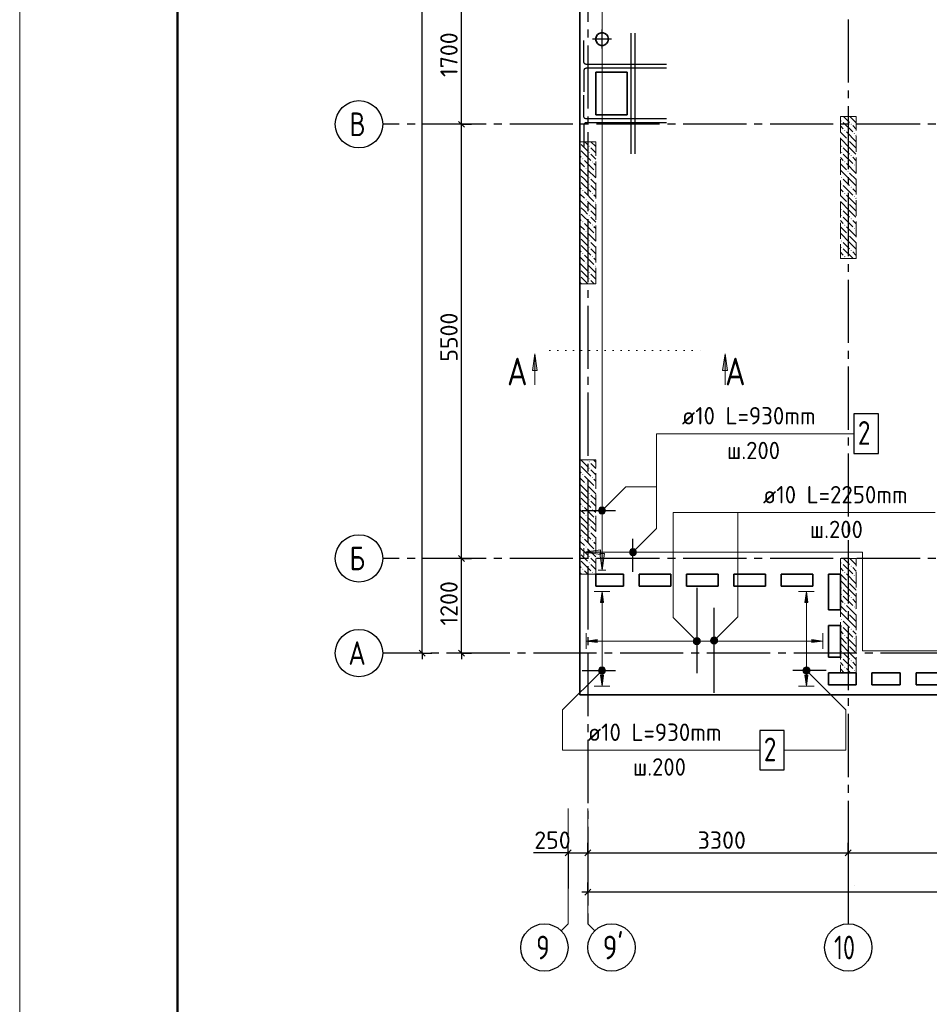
# Model space of a CAD drawing. Header units: millimetres. Extents: x 40580 to 1930067, y -240640 to 81020.
# Tile 32 of 246: x 273279 to 284807, y -224302 to -211827. Entities that reach past the tile are written whole.
import ezdxf

# ---------------------------------------------------------------- set-up
doc = ezdxf.new("R2010")
doc.units = ezdxf.units.MM
for name, pattern in [('______2', [270, 200, -70]), ('______5', [1100, 800, -100, 100, -100]), ('______9', [100, 0, -100]), ('CENTER', [2, 1.25, -0.25, 0.25, -0.25])]:
    doc.linetypes.add(name, pattern=pattern)
for name, color, linetype, lineweight in [('Standard', 7, 'Continuous', 25), ('ЖБ Перекрытие верхний уровень', 7, 'Continuous', 35), ('Обрамление проемов стержнями', 7, 'Continuous', 25), ('ОСИ', 7, 'CENTER', 15), ('Позиционная метка линия выноска', 7, 'Continuous', 13), ('Позиционная метка номер позиции', 7, 'Continuous', 13), ('Узлы символ', 7, 'Continuous', 25)]:
    doc.layers.add(name, color=color, linetype=linetype, lineweight=lineweight)
doc.layers.add('ЖБ Пилон', color=7, linetype='______2', lineweight=13, true_color=0xa0a0a0)
doc.layers.add('Размерная выноска', color=7, linetype='Continuous')
doc.styles.add('ISOCPEUR', font='isocpeur.ttf')

msp = doc.modelspace()

# ---------------------------------------------------------------- hatches: boundary and pattern name
at = {"linetype": 'Continuous', "lineweight": 13, "transparency": 33554687}
for points in [[(280679.5, -219212.5), (280659.5, -219072.5), (280639.5, -219212.5)], [(283269.5, -219212.5), (283249.5, -219072.5), (283229.5, -219212.5)], [(281820.8, -219722.4), (281820.8, -219677.4), (281814.5, -219699.9)], [(281820.8, -219677.4), (281837, -219738.6), (281837, -219661.2)], [(281820.8, -219677.4), (281820.8, -219722.4), (281837, -219738.6)], [(281837, -219661.2), (281859.5, -219744.9), (281859.5, -219654.9)], [(281837, -219661.2), (281837, -219738.6), (281859.5, -219744.9)], [(281859.5, -219654.9), (281859.5, -219744.9), (281882, -219738.6)], [(281859.5, -219654.9), (281882, -219738.6), (281882, -219661.2)], [(281882, -219661.2), (281882, -219738.6), (281898.2, -219722.4)], [(281882, -219661.2), (281898.2, -219722.4), (281898.2, -219677.4)], [(281898.2, -219677.4), (281898.2, -219722.4), (281904.5, -219699.9)], [(283319.5, -219719.9), (283459.5, -219699.9), (283319.5, -219679.9)]]:
    msp.add_hatch(color=7, dxfattribs=at).paths.add_polyline_path(points)
for points in [[(280599.5, -219719.9), (280459.5, -219699.9), (280599.5, -219679.9)], [(280679.5, -220132.5), (280659.5, -220272.5), (280639.5, -220132.5)], [(283269.5, -220132.5), (283249.5, -220272.5), (283229.5, -220132.5)]]:
    msp.add_hatch(color=7, dxfattribs=at).paths.add_polyline_path(points, flags=16)
at = {"layer": 'ЖБ Пилон', "linetype": 'Continuous', "lineweight": -3, "transparency": 33554687}
for points in [[(283689.9, -213109.3), (283696.4, -213102.8), (283702.9, -213109.3), (283696.4, -213115.8)], [(283809.9, -213149.3), (283816.4, -213142.8), (283822.9, -213149.3), (283816.4, -213155.8)], [(283729.9, -213229.3), (283736.4, -213222.8), (283742.9, -213229.3), (283736.4, -213235.8)], [(283849.9, -213269.3), (283856.4, -213262.8), (283862.9, -213269.3), (283856.4, -213275.8)], [(280379.5, -213385.9), (280382.9, -213389.3), (280379.5, -213392.8)], [(280489.9, -213429.3), (280496.4, -213422.8), (280502.9, -213429.3), (280496.4, -213435.8)], [(283689.9, -213429.3), (283696.4, -213422.8), (283702.9, -213429.3), (283696.4, -213435.8)], [(283769.9, -213349.3), (283776.4, -213342.8), (283782.9, -213349.3), (283776.4, -213355.8)], [(280379.5, -213465.9), (280382.9, -213469.3), (280379.5, -213472.8)], [(280409.9, -213589.3), (280416.4, -213582.8), (280422.9, -213589.3), (280416.4, -213595.8)], [(280489.9, -213509.3), (280496.4, -213502.8), (280502.9, -213509.3), (280496.4, -213515.8)], [(283689.9, -213509.3), (283696.4, -213502.8), (283702.9, -213509.3), (283696.4, -213515.8)], [(283809.9, -213549.3), (283816.4, -213542.8), (283822.9, -213549.3), (283816.4, -213555.8)], [(280449.9, -213709.3), (280456.4, -213702.8), (280462.9, -213709.3), (280456.4, -213715.8)], [(280529.9, -213629.3), (280536.4, -213622.8), (280542.9, -213629.3), (280536.4, -213635.8)], [(283729.9, -213629.3), (283736.4, -213622.8), (283742.9, -213629.3), (283736.4, -213635.8)], [(283849.9, -213669.3), (283856.4, -213662.8), (283862.9, -213669.3), (283856.4, -213675.8)], [(280379.5, -213785.9), (280382.9, -213789.3), (280379.5, -213792.8)], [(280489.9, -213829.3), (280496.4, -213822.8), (280502.9, -213829.3), (280496.4, -213835.8)], [(280569.9, -213749.3), (280576.4, -213742.8), (280579.5, -213745.9), (280579.5, -213752.8), (280576.4, -213755.8)], [(283689.9, -213829.3), (283696.4, -213822.8), (283702.9, -213829.3), (283696.4, -213835.8)], [(283769.9, -213749.3), (283776.4, -213742.8), (283782.9, -213749.3), (283776.4, -213755.8)], [(280379.5, -213865.9), (280382.9, -213869.3), (280379.5, -213872.8)], [(280489.9, -213909.3), (280496.4, -213902.8), (280502.9, -213909.3), (280496.4, -213915.8)], [(283689.9, -213909.3), (283696.4, -213902.8), (283702.9, -213909.3), (283696.4, -213915.8)], [(283809.9, -213949.3), (283816.4, -213942.8), (283822.9, -213949.3), (283816.4, -213955.8)], [(280409.9, -213989.3), (280416.4, -213982.8), (280422.9, -213989.3), (280416.4, -213995.8)], [(280529.9, -214029.3), (280536.4, -214022.8), (280542.9, -214029.3), (280536.4, -214035.8)], [(283729.9, -214029.3), (283736.4, -214022.8), (283742.9, -214029.3), (283736.4, -214035.8)], [(283849.9, -214069.3), (283856.4, -214062.8), (283862.9, -214069.3), (283856.4, -214075.8)], [(280379.5, -214185.9), (280382.9, -214189.3), (280379.5, -214192.8)], [(280449.9, -214109.3), (280456.4, -214102.8), (280462.9, -214109.3), (280456.4, -214115.8)], [(280569.9, -214149.3), (280576.4, -214142.8), (280579.5, -214145.9), (280579.5, -214152.8), (280576.4, -214155.8)], [(283769.9, -214149.3), (283776.4, -214142.8), (283782.9, -214149.3), (283776.4, -214155.8)], [(280379.5, -214265.9), (280382.9, -214269.3), (280379.5, -214272.8)], [(280489.9, -214229.3), (280496.4, -214222.8), (280502.9, -214229.3), (280496.4, -214235.8)], [(280489.9, -214309.3), (280496.4, -214302.8), (280502.9, -214309.3), (280496.4, -214315.8)], [(283689.9, -214229.3), (283696.4, -214222.8), (283702.9, -214229.3), (283696.4, -214235.8)], [(283689.9, -214309.3), (283696.4, -214302.8), (283702.9, -214309.3), (283696.4, -214315.8)], [(280409.9, -214389.3), (280416.4, -214382.8), (280422.9, -214389.3), (280416.4, -214395.8)], [(280529.9, -214429.3), (280536.4, -214422.8), (280542.9, -214429.3), (280536.4, -214435.8)], [(283729.9, -214429.3), (283736.4, -214422.8), (283742.9, -214429.3), (283736.4, -214435.8)], [(283809.9, -214349.3), (283816.4, -214342.8), (283822.9, -214349.3), (283816.4, -214355.8)], [(280449.9, -214509.3), (280456.4, -214502.8), (280462.9, -214509.3), (280456.4, -214515.8)], [(280569.9, -214549.3), (280576.4, -214542.8), (280579.5, -214545.9), (280579.5, -214552.8), (280576.4, -214555.8)], [(283769.9, -214549.3), (283776.4, -214542.8), (283782.9, -214549.3), (283776.4, -214555.8)], [(283849.9, -214469.3), (283856.4, -214462.8), (283862.9, -214469.3), (283856.4, -214475.8)], [(280379.5, -214585.9), (280382.9, -214589.3), (280379.5, -214592.8)], [(280379.5, -214665.9), (280382.9, -214669.3), (280379.5, -214672.8)], [(280489.9, -214629.3), (280496.4, -214622.8), (280502.9, -214629.3), (280496.4, -214635.8)], [(280489.9, -214709.3), (280496.4, -214702.8), (280502.9, -214709.3), (280496.4, -214715.8)], [(283689.9, -214629.3), (283696.4, -214622.8), (283702.9, -214629.3), (283696.4, -214635.8)], [(283689.9, -214709.3), (283696.4, -214702.8), (283702.9, -214709.3), (283696.4, -214715.8)], [(280409.9, -214789.3), (280416.4, -214782.8), (280422.9, -214789.3), (280416.4, -214795.8)], [(280529.9, -214829.3), (280536.4, -214822.8), (280542.9, -214829.3), (280536.4, -214835.8)], [(283729.9, -214829.3), (283736.4, -214822.8), (283742.9, -214829.3), (283736.4, -214835.8)], [(283809.9, -214749.3), (283816.4, -214742.8), (283822.9, -214749.3), (283816.4, -214755.8)], [(280449.9, -214909.3), (280456.4, -214902.8), (280462.9, -214909.3), (280456.4, -214915.8)], [(280569.9, -214949.3), (280576.4, -214942.8), (280579.5, -214945.9), (280579.5, -214952.8), (280576.4, -214955.8)], [(280379.5, -214985.9), (280382.9, -214989.3), (280379.5, -214992.8)], [(280379.5, -215065.9), (280382.9, -215069.3), (280379.5, -215072.8)], [(280489.9, -215029.3), (280496.4, -215022.8), (280502.9, -215029.3), (280496.4, -215035.8)], [(280489.9, -215109.3), (280496.4, -215102.8), (280502.9, -215109.3), (280496.4, -215115.8)], [(280489.9, -217429.3), (280496.4, -217422.8), (280502.9, -217429.3), (280496.4, -217435.8)], [(280379.5, -217465.9), (280382.9, -217469.3), (280379.5, -217472.8)], [(280489.9, -217509.3), (280496.4, -217502.8), (280502.9, -217509.3), (280496.4, -217515.8)], [(280409.9, -217589.3), (280416.4, -217582.8), (280422.9, -217589.3), (280416.4, -217595.8)], [(280529.9, -217629.3), (280536.4, -217622.8), (280542.9, -217629.3), (280536.4, -217635.8)], [(280379.5, -217785.9), (280382.9, -217789.3), (280379.5, -217792.8)], [(280449.9, -217709.3), (280456.4, -217702.8), (280462.9, -217709.3), (280456.4, -217715.8)], [(280489.9, -217829.3), (280496.4, -217822.8), (280502.9, -217829.3), (280496.4, -217835.8)], [(280569.9, -217749.3), (280576.4, -217742.8), (280579.5, -217745.9), (280579.5, -217752.8), (280576.4, -217755.8)], [(280379.5, -217865.9), (280382.9, -217869.3), (280379.5, -217872.8)], [(280489.9, -217909.3), (280496.4, -217902.8), (280502.9, -217909.3), (280496.4, -217915.8)], [(280409.9, -217989.3), (280416.4, -217982.8), (280422.9, -217989.3), (280416.4, -217995.8)], [(280529.9, -218029.3), (280536.4, -218022.8), (280542.9, -218029.3), (280536.4, -218035.8)], [(280379.5, -218185.9), (280382.9, -218189.3), (280379.5, -218192.8)], [(280449.9, -218109.3), (280456.4, -218102.8), (280462.9, -218109.3), (280456.4, -218115.8)], [(280569.9, -218149.3), (280576.4, -218142.8), (280579.5, -218145.9), (280579.5, -218152.8), (280576.4, -218155.8)], [(280379.5, -218265.9), (280382.9, -218269.3), (280379.5, -218272.8)], [(280489.9, -218229.3), (280496.4, -218222.8), (280502.9, -218229.3), (280496.4, -218235.8)], [(280489.9, -218309.3), (280496.4, -218302.8), (280502.9, -218309.3), (280496.4, -218315.8)], [(280409.9, -218389.3), (280416.4, -218382.8), (280422.9, -218389.3), (280416.4, -218395.8)], [(280529.9, -218429.3), (280536.4, -218422.8), (280542.9, -218429.3), (280536.4, -218435.8)], [(280449.9, -218509.3), (280456.4, -218502.8), (280462.9, -218509.3), (280456.4, -218515.8)], [(280569.9, -218549.3), (280576.4, -218542.8), (280579.5, -218545.9), (280579.5, -218552.8), (280576.4, -218555.8)], [(280379.5, -218585.9), (280382.9, -218589.3), (280379.5, -218592.8)], [(280379.5, -218665.9), (280382.9, -218669.3), (280379.5, -218672.8)], [(280489.9, -218629.3), (280496.4, -218622.8), (280502.9, -218629.3), (280496.4, -218635.8)], [(280409.9, -218789.3), (280416.4, -218782.8), (280422.9, -218789.3), (280416.4, -218795.8)], [(280489.9, -218709.3), (280496.4, -218702.8), (280502.9, -218709.3), (280496.4, -218715.8)], [(280529.9, -218829.3), (280536.4, -218822.8), (280542.9, -218829.3), (280536.4, -218835.8)], [(283689.9, -218709.3), (283696.4, -218702.8), (283702.9, -218709.3), (283696.4, -218715.8)], [(283729.9, -218829.3), (283736.4, -218822.8), (283742.9, -218829.3), (283736.4, -218835.8)], [(283809.9, -218749.3), (283816.4, -218742.8), (283822.9, -218749.3), (283816.4, -218755.8)], [(283769.9, -218949.3), (283776.4, -218942.8), (283782.9, -218949.3), (283776.4, -218955.8)], [(283849.9, -218869.3), (283856.4, -218862.8), (283862.9, -218869.3), (283856.4, -218875.8)], [(283689.9, -219029.3), (283696.4, -219022.8), (283702.9, -219029.3), (283696.4, -219035.8)], [(283689.9, -219109.3), (283696.4, -219102.8), (283702.9, -219109.3), (283696.4, -219115.8)], [(283809.9, -219149.3), (283816.4, -219142.8), (283822.9, -219149.3), (283816.4, -219155.8)], [(283729.9, -219229.3), (283736.4, -219222.8), (283742.9, -219229.3), (283736.4, -219235.8)], [(283849.9, -219269.3), (283856.4, -219262.8), (283862.9, -219269.3), (283856.4, -219275.8)], [(283689.9, -219429.3), (283696.4, -219422.8), (283702.9, -219429.3), (283696.4, -219435.8)], [(283769.9, -219349.3), (283776.4, -219342.8), (283782.9, -219349.3), (283776.4, -219355.8)], [(283689.9, -219509.3), (283696.4, -219502.8), (283702.9, -219509.3), (283696.4, -219515.8)], [(283809.9, -219549.3), (283816.4, -219542.8), (283822.9, -219549.3), (283816.4, -219555.8)], [(283729.9, -219629.3), (283736.4, -219622.8), (283742.9, -219629.3), (283736.4, -219635.8)], [(283849.9, -219669.3), (283856.4, -219662.8), (283862.9, -219669.3), (283856.4, -219675.8)], [(283769.9, -219749.3), (283776.4, -219742.8), (283782.9, -219749.3), (283776.4, -219755.8)], [(283689.9, -219829.3), (283696.4, -219822.8), (283702.9, -219829.3), (283696.4, -219835.8)], [(283689.9, -219909.3), (283696.4, -219902.8), (283702.9, -219909.3), (283696.4, -219915.8)], [(283809.9, -219949.3), (283816.4, -219942.8), (283822.9, -219949.3), (283816.4, -219955.8)], [(283729.9, -220029.3), (283736.4, -220022.8), (283742.9, -220029.3), (283736.4, -220035.8)], [(283849.9, -220069.3), (283856.4, -220062.8), (283862.9, -220069.3), (283856.4, -220075.8)]]:
    msp.add_hatch(color=7, dxfattribs=at).paths.add_polyline_path(points, flags=16)
at = {"layer": 'Позиционная метка линия выноска', "linetype": 'Continuous', "lineweight": 13, "transparency": 33554687}
for points in [[(280639.5, -218602.5), (280429.5, -218572.5), (280639.5, -218542.5)], [(280689.5, -218592.5), (280659.5, -218802.5), (280629.5, -218592.5)]]:
    msp.add_hatch(color=7, dxfattribs=at).paths.add_polyline_path(points, flags=16)
at = {"layer": 'Позиционная метка номер позиции', "linetype": 'Continuous', "lineweight": 13, "transparency": 33554687}
for points in [[(280616.2, -218034.1), (280691.3, -218077.4), (280627.7, -218013.7)], [(280616.2, -218057), (280670.9, -218088.8), (280616.2, -218034.1)], [(280616.2, -218034.1), (280670.9, -218088.8), (280691.3, -218077.4)], [(280648, -218088.8), (280616.2, -218057), (280627.7, -218077.4)], [(280616.2, -218057), (280648, -218088.8), (280670.9, -218088.8)], [(280627.7, -218013.7), (280702.8, -218057), (280648, -218002.3)], [(280627.7, -218013.7), (280691.3, -218077.4), (280702.8, -218057)], [(280648, -218002.3), (280702.8, -218057), (280702.8, -218034.1)], [(280648, -218002.3), (280702.8, -218034.1), (280670.9, -218002.3)], [(280670.9, -218002.3), (280702.8, -218034.1), (280691.3, -218013.7)], [(281008.2, -218561), (281083.3, -218604.3), (281019.7, -218540.6)], [(281008.2, -218583.9), (281062.9, -218615.7), (281008.2, -218561)], [(281008.2, -218561), (281062.9, -218615.7), (281083.3, -218604.3)], [(281019.7, -218540.6), (281094.8, -218583.9), (281040, -218529.2)], [(281019.7, -218540.6), (281083.3, -218604.3), (281094.8, -218583.9)], [(281040, -218529.2), (281094.8, -218583.9), (281094.8, -218561)], [(281040, -218529.2), (281094.8, -218561), (281062.9, -218529.2)], [(281062.9, -218529.2), (281094.8, -218561), (281083.3, -218540.6)], [(281040, -218615.7), (281008.2, -218583.9), (281019.7, -218604.3)], [(281008.2, -218583.9), (281040, -218615.7), (281062.9, -218615.7)], [(281827.7, -219731.7), (281870.9, -219656.6), (281816.2, -219711.4)], [(281816.2, -219711.4), (281870.9, -219656.6), (281848, -219656.6)], [(281816.2, -219711.4), (281848, -219656.6), (281816.2, -219688.5)], [(281816.2, -219688.5), (281848, -219656.6), (281827.7, -219668.1)], [(281827.7, -219731.7), (281891.3, -219668.1), (281870.9, -219656.6)], [(281848, -219743.2), (281891.3, -219668.1), (281827.7, -219731.7)], [(281848, -219743.2), (281902.8, -219688.5), (281891.3, -219668.1)], [(281870.9, -219743.2), (281902.8, -219688.5), (281848, -219743.2)], [(281870.9, -219743.2), (281902.8, -219711.4), (281902.8, -219688.5)], [(282036.2, -219681), (282111.3, -219724.3), (282047.7, -219660.6)], [(282036.2, -219703.9), (282090.9, -219735.7), (282036.2, -219681)], [(282036.2, -219681), (282090.9, -219735.7), (282111.3, -219724.3)], [(282047.7, -219660.6), (282122.8, -219703.9), (282068, -219649.2)], [(282047.7, -219660.6), (282111.3, -219724.3), (282122.8, -219703.9)], [(282068, -219649.2), (282122.8, -219703.9), (282122.8, -219681)], [(282068, -219649.2), (282122.8, -219681), (282090.9, -219649.2)], [(282090.9, -219649.2), (282122.8, -219681), (282111.3, -219660.6)], [(281902.8, -219711.4), (281870.9, -219743.2), (281891.3, -219731.7)], [(282068, -219735.7), (282036.2, -219703.9), (282047.7, -219724.3)], [(282036.2, -219703.9), (282068, -219735.7), (282090.9, -219735.7)], [(280691.3, -220104.3), (280627.7, -220040.6), (280616.2, -220061)], [(280691.3, -220104.3), (280616.2, -220061), (280670.9, -220115.7)], [(280670.9, -220115.7), (280616.2, -220061), (280616.2, -220083.9)], [(280702.8, -220083.9), (280648, -220029.2), (280627.7, -220040.6)], [(280702.8, -220083.9), (280627.7, -220040.6), (280691.3, -220104.3)], [(280702.8, -220061), (280670.9, -220029.2), (280648, -220029.2)], [(280702.8, -220061), (280648, -220029.2), (280702.8, -220083.9)], [(280670.9, -220029.2), (280702.8, -220061), (280691.3, -220040.6)], [(283206.2, -220061), (283238, -220029.2), (283217.7, -220040.6)], [(283238, -220029.2), (283206.2, -220061), (283206.2, -220083.9)], [(283238, -220029.2), (283206.2, -220083.9), (283260.9, -220029.2)], [(283260.9, -220029.2), (283206.2, -220083.9), (283217.7, -220104.3)], [(283260.9, -220029.2), (283217.7, -220104.3), (283281.3, -220040.6)], [(283281.3, -220040.6), (283217.7, -220104.3), (283238, -220115.7)], [(283281.3, -220040.6), (283238, -220115.7), (283292.8, -220061)], [(283292.8, -220061), (283238, -220115.7), (283260.9, -220115.7)], [(283292.8, -220061), (283260.9, -220115.7), (283292.8, -220083.9)], [(280670.9, -220115.7), (280616.2, -220083.9), (280648, -220115.7)], [(280648, -220115.7), (280616.2, -220083.9), (280627.7, -220104.3)], [(283292.8, -220083.9), (283260.9, -220115.7), (283281.3, -220104.3)]]:
    msp.add_hatch(color=7, dxfattribs=at).paths.add_polyline_path(points)
at = {"layer": 'Узлы символ', "linetype": 'Continuous', "lineweight": 13, "transparency": 33554687}
for points in [[(279777, -216271.9), (279807, -216061.9), (279837, -216271.9)], [(282188, -216271.9), (282218, -216061.9), (282248, -216271.9)]]:
    msp.add_hatch(color=7, dxfattribs=at).paths.add_polyline_path(points, flags=16)

# ---------------------------------------------------------------- linework, layer by layer
at = {"color": 7, "linetype": 'Continuous', "lineweight": 25, "transparency": 33554687}
for p, q in [((280409.5, -218045.5), (280829.5, -218045.5)), ((281051.5, -218822.5), (281051.5, -218402.5)), ((281859.5, -219027.5), (281859.5, -220107.5)), ((282079.5, -220357.5), (282079.5, -219277.5)), ((280409.5, -220072.5), (280829.5, -220072.5)), ((283499.5, -220072.5), (283079.5, -220072.5))]:
    msp.add_line(p, q, dxfattribs=at)
at = {"color": 251, "linetype": 'Continuous', "lineweight": 13, "true_color": 0x494949, "transparency": 33554687}
for p, q in [((280659.5, -219072.5), (280559.5, -219072.5)), ((280659.5, -219072.5), (280639.5, -219212.5)), ((280679.5, -219212.5), (280659.5, -219072.5)), ((280659.5, -219072.5), (280759.5, -219072.5)), ((280659.5, -219072.5), (280659.5, -219072.5)), ((283249.5, -219072.5), (283149.5, -219072.5)), ((283249.5, -219072.5), (283229.5, -219212.5)), ((283269.5, -219212.5), (283249.5, -219072.5)), ((283249.5, -219072.5), (283349.5, -219072.5)), ((283249.5, -219072.5), (283249.5, -219072.5)), ((280639.5, -219212.5), (280679.5, -219212.5)), ((280659.5, -220042.5), (280659.5, -219212.5)), ((283229.5, -219212.5), (283269.5, -219212.5)), ((283249.5, -220042.5), (283249.5, -219212.5)), ((280459.5, -219699.9), (280459.5, -219599.9)), ((280459.5, -219699.9), (280599.5, -219679.9)), ((280599.5, -219679.9), (280599.5, -219719.9)), ((281859.5, -219654.9), (281859.5, -219654.9)), ((283459.5, -219699.9), (283319.5, -219679.9)), ((283319.5, -219679.9), (283319.5, -219719.9)), ((283459.5, -219699.9), (283459.5, -219599.9)), ((280599.5, -219719.9), (280459.5, -219699.9)), ((280459.5, -219699.9), (280459.5, -219799.9)), ((280459.5, -219699.9), (280459.5, -219699.9)), ((280599.5, -219699.9), (281829.5, -219699.9)), ((281859.5, -219744.9), (281859.5, -219744.9)), ((281889.5, -219699.9), (283319.5, -219699.9)), ((283319.5, -219719.9), (283459.5, -219699.9)), ((283459.5, -219699.9), (283459.5, -219799.9)), ((283459.5, -219699.9), (283459.5, -219699.9)), ((280614.5, -220072.5), (280614.5, -220072.5)), ((280659.5, -220272.5), (280639.5, -220132.5)), ((280639.5, -220132.5), (280679.5, -220132.5)), ((280659.5, -220132.5), (280659.5, -220102.5)), ((280679.5, -220132.5), (280659.5, -220272.5)), ((280704.5, -220072.5), (280704.5, -220072.5)), ((283204.5, -220072.5), (283204.5, -220072.5)), ((283249.5, -220272.5), (283229.5, -220132.5)), ((283229.5, -220132.5), (283269.5, -220132.5)), ((283249.5, -220132.5), (283249.5, -220102.5)), ((283269.5, -220132.5), (283249.5, -220272.5)), ((283294.5, -220072.5), (283294.5, -220072.5)), ((280659.5, -220272.5), (280559.5, -220272.5)), ((280659.5, -220272.5), (280759.5, -220272.5)), ((280659.5, -220272.5), (280659.5, -220272.5)), ((283249.5, -220272.5), (283149.5, -220272.5)), ((283249.5, -220272.5), (283349.5, -220272.5)), ((283249.5, -220272.5), (283249.5, -220272.5))]:
    msp.add_line(p, q, dxfattribs=at)
at = {"color": 7, "linetype": 'Continuous', "lineweight": 25, "transparency": 33554687}
for points in [[(283851.5, -217322.5), (284161.5, -217322.5), (284161.5, -216822.5), (283851.5, -216822.5), (283851.5, -217322.5)], [(282659.5, -221332.5), (282969.5, -221332.5), (282969.5, -220832.5), (282659.5, -220832.5), (282659.5, -221332.5)]]:
    msp.add_lwpolyline(points, dxfattribs=at)
at = {"color": 251, "linetype": 'Continuous', "lineweight": 13, "true_color": 0x494949, "transparency": 33554687}
msp.add_circle((281859.5, -219699.9), 45, dxfattribs=at)
at = {"layer": 'Standard', "color": 7, "linetype": 'Continuous', "lineweight": -3, "transparency": 33554687}
for p, q in [((278879.5, -213152.5), (278879.5, -211452.5)), ((278879.5, -218652.5), (278879.5, -213152.5)), ((278379.5, -219852.5), (278379.5, -219927.5)), ((278879.5, -219852.5), (278879.5, -219927.5)), ((280229.5, -222382.5), (280154.5, -222382.5)), ((280229.5, -222382.5), (280479.5, -222382.5)), ((280479.5, -222382.5), (283779.5, -222382.5)), ((283779.5, -222382.5), (287079.5, -222382.5)), ((280479.5, -222882.5), (280404.5, -222882.5)), ((322559.5, -222882.5), (280479.5, -222882.5))]:
    msp.add_line(p, q, dxfattribs=at)
at = {"layer": 'Standard', "color": 8, "linetype": '______5', "lineweight": -3, "transparency": 33554687}
for p, q in [((280659.5, -212192), (280659.5, -211952.9)), ((280779, -212072.5), (280540, -212072.5))]:
    msp.add_line(p, q, dxfattribs=at)
at = {"layer": 'Standard', "color": 251, "linetype": 'Continuous', "lineweight": -3, "true_color": 0x656565, "transparency": 33554687}
for p, q in [((278879.5, -213152.5), (278754.5, -213152.5)), ((278879.5, -213152.5), (279004.5, -213152.5)), ((278879.5, -213152.5), (278879.5, -213152.5)), ((278879.5, -218652.5), (278754.5, -218652.5)), ((278879.5, -218652.5), (279004.5, -218652.5)), ((278879.5, -218652.5), (278879.5, -218652.5)), ((278379.5, -219852.5), (278254.5, -219852.5)), ((278379.5, -219852.5), (278504.5, -219852.5)), ((278379.5, -219852.5), (278379.5, -219852.5)), ((278879.5, -219852.5), (278754.5, -219852.5)), ((278879.5, -219852.5), (279004.5, -219852.5)), ((278879.5, -219852.5), (278879.5, -219852.5)), ((280229.5, -222382.5), (280229.5, -222257.5)), ((280479.5, -222382.5), (280479.5, -222257.5)), ((283779.5, -222382.5), (283779.5, -222257.5)), ((280229.5, -222382.5), (280229.5, -222507.5)), ((280229.5, -222382.5), (280229.5, -222834.7)), ((280479.5, -222382.5), (280479.5, -222507.5)), ((280479.5, -222382.5), (280479.5, -222834.7)), ((283779.5, -222382.5), (283779.5, -222507.5)), ((283779.5, -222382.5), (283779.5, -222834.7)), ((280479.5, -222882.5), (280479.5, -222757.5)), ((280479.5, -222882.5), (280479.5, -223007.5)), ((280479.5, -222882.5), (280479.5, -222882.5))]:
    msp.add_line(p, q, dxfattribs=at)
at = {"layer": 'Standard', "color": 7, "linetype": 'Continuous', "lineweight": 25, "transparency": 33554687}
for p, q in [((278917, -213189.9), (278842, -213115)), ((278917, -218690), (278842, -218615)), ((278417, -219890), (278342, -219815)), ((278917, -219890), (278842, -219815)), ((280192, -222420), (280267, -222345)), ((280442, -222420), (280517, -222345)), ((283742, -222420), (283817, -222345)), ((280517, -222845), (280442, -222920))]:
    msp.add_line(p, q, dxfattribs=at)
at = {"layer": 'Standard', "color": 7, "linetype": 'Continuous', "lineweight": 13, "transparency": 33554687}
for p, q in [((280229.5, -223282.5), (280229.5, -221820.5)), ((280479.5, -223282.5), (280479.5, -221820.5)), ((280229.5, -223282.5), (280141.6, -223370.3)), ((280479.5, -223282.5), (280567.3, -223370.3))]:
    msp.add_line(p, q, dxfattribs=at)
msp.add_lwpolyline([(273279.5, -240252.5), (332679.5, -240252.5), (332679.5, -198252.5), (273279.5, -198252.5), (273279.5, -240252.5)], close=True, dxfattribs=at)
at = {"layer": 'Standard', "color": 7, "linetype": 'Continuous', "lineweight": 50, "transparency": 33554687}
msp.add_lwpolyline([(275279.5, -198752.5), (332179.5, -198752.5), (332179.5, -239752.5), (275279.5, -239752.5), (275279.5, -198752.5)], close=True, dxfattribs=at)
at = {"layer": 'Standard', "color": 7, "linetype": 'Continuous', "lineweight": -3, "transparency": 33554687}
for points in [[(278379.5, -219852.5), (278379.5, -211016), (278379.5, -211016), (278379.5, -201352.5)], [(278879.5, -219852.5), (278879.5, -219597.2), (278879.5, -219597.2), (278879.5, -218652.5)]]:
    msp.add_lwpolyline(points, dxfattribs=at)
at = {"layer": 'ЖБ Перекрытие верхний уровень', "transparency": 33554687}
for p, q in [((280379.5, -205752.5), (280379.5, -220382.5)), ((280587.6, -212035.8), (280579.8, -212059.8)), ((280579.8, -212059.8), (280579.8, -212085.1)), ((280579.8, -212085.1), (280587.6, -212109.1)), ((280602.4, -212015.4), (280587.6, -212035.8)), ((280622.9, -212000.6), (280602.4, -212015.4)), ((280646.9, -211992.8), (280622.9, -212000.6)), ((280672.1, -211992.8), (280646.9, -211992.8)), ((280696.1, -212000.6), (280672.1, -211992.8)), ((280716.5, -212015.4), (280696.1, -212000.6)), ((280731.4, -212035.8), (280716.5, -212015.4)), ((280739.2, -212059.8), (280731.4, -212035.8)), ((280731.4, -212109.1), (280739.2, -212085.1)), ((280739.2, -212085.1), (280739.2, -212059.8)), ((280587.6, -212109.1), (280602.4, -212129.5)), ((280602.4, -212129.5), (280622.9, -212144.3)), ((280622.9, -212144.3), (280646.9, -212152.1)), ((280646.9, -212152.1), (280672.1, -212152.1)), ((280672.1, -212152.1), (280696.1, -212144.3)), ((280696.1, -212144.3), (280716.5, -212129.5)), ((280716.5, -212129.5), (280731.4, -212109.1)), ((280979.5, -212492.6), (280579.5, -212492.6)), ((280579.5, -212492.6), (280579.5, -213032.6)), ((280979.5, -213032.6), (280979.5, -212492.6)), ((280579.5, -213032.6), (280979.5, -213032.6)), ((280579.5, -219002.5), (280579.5, -218852.5)), ((280579.5, -218852.5), (280929.5, -218852.5)), ((280929.5, -218852.5), (280929.5, -219002.5)), ((281129.5, -219002.5), (281129.5, -218852.5)), ((281129.5, -218852.5), (281529.5, -218852.5)), ((281529.5, -218852.5), (281529.5, -219002.5)), ((281729.5, -219002.5), (281729.5, -218852.5)), ((281729.5, -218852.5), (282129.5, -218852.5)), ((282129.5, -218852.5), (282129.5, -219002.5)), ((282329.5, -219002.5), (282329.5, -218852.5)), ((282329.5, -218852.5), (282729.5, -218852.5)), ((282729.5, -218852.5), (282729.5, -219002.5)), ((282929.5, -219002.5), (282929.5, -218852.5)), ((282929.5, -218852.5), (283329.5, -218852.5)), ((283329.5, -218852.5), (283329.5, -219002.5)), ((283529.5, -219302.5), (283529.5, -218852.5)), ((283529.5, -218852.5), (283679.5, -218852.5)), ((283679.5, -218852.5), (283679.5, -219302.5)), ((280929.5, -219002.5), (280579.5, -219002.5)), ((281529.5, -219002.5), (281129.5, -219002.5)), ((282129.5, -219002.5), (281729.5, -219002.5)), ((282729.5, -219002.5), (282329.5, -219002.5)), ((283329.5, -219002.5), (282929.5, -219002.5)), ((283679.5, -219302.5), (283529.5, -219302.5)), ((283529.5, -219902.5), (283529.5, -219502.5)), ((283529.5, -219502.5), (283679.5, -219502.5)), ((283679.5, -219502.5), (283679.5, -219902.5)), ((283679.5, -219902.5), (283529.5, -219902.5)), ((283529.5, -220252.5), (283529.5, -220102.5)), ((283529.5, -220102.5), (283879.5, -220102.5)), ((283879.5, -220102.5), (283879.5, -220252.5)), ((284079.5, -220252.5), (284079.5, -220102.5)), ((284079.5, -220102.5), (284439.5, -220102.5)), ((284439.5, -220102.5), (284439.5, -220252.5)), ((284639.5, -220252.5), (284639.5, -220102.5)), ((284639.5, -220102.5), (285039.5, -220102.5)), ((283879.5, -220252.5), (283529.5, -220252.5)), ((284439.5, -220252.5), (284079.5, -220252.5)), ((285039.5, -220252.5), (284639.5, -220252.5)), ((280379.5, -220382.5), (301519.5, -220382.5))]:
    msp.add_line(p, q, dxfattribs=at)
at = {"layer": 'ЖБ Пилон', "color": 253, "linetype": '______2', "lineweight": 13, "true_color": 0xa0a0a0, "transparency": 33554687}
for p, q in [((283679.5, -213052.5), (283679.5, -214852.5)), ((283879.5, -213052.5), (283679.5, -213052.5)), ((283879.5, -214852.5), (283879.5, -213052.5)), ((280379.5, -213372.5), (280379.5, -215172.5)), ((280579.5, -213372.5), (280379.5, -213372.5)), ((280579.5, -215172.5), (280579.5, -213372.5)), ((283679.5, -214852.5), (283879.5, -214852.5)), ((280379.5, -215172.5), (280579.5, -215172.5)), ((280379.5, -217402.5), (280379.5, -218852.5)), ((280579.5, -217402.5), (280379.5, -217402.5)), ((280579.5, -218852.5), (280579.5, -217402.5)), ((283679.5, -218652.5), (283679.5, -220102.5)), ((283879.5, -218652.5), (283679.5, -218652.5)), ((283879.5, -220102.5), (283879.5, -218652.5)), ((280379.5, -218852.5), (280579.5, -218852.5)), ((283679.5, -220102.5), (283879.5, -220102.5))]:
    msp.add_line(p, q, dxfattribs=at)
at = {"layer": 'ЖБ Пилон', "color": 9, "linetype": 'Continuous', "lineweight": -3, "true_color": 0xc7c7c7, "transparency": 33554687}
for p, q in [((283719.6, -213052.5), (283796.4, -213129.3)), ((283799.6, -213052.5), (283876.4, -213129.3)), ((283679.5, -213172.4), (283716.4, -213209.3)), ((283716.4, -213129.3), (283836.4, -213249.3)), ((283876.4, -213209.3), (283836.4, -213169.3)), ((283879.5, -213212.4), (283876.4, -213209.3)), ((283679.5, -213252.4), (283756.4, -213329.3)), ((283796.4, -213449.3), (283679.5, -213332.4)), ((283876.4, -213369.3), (283756.4, -213249.3)), ((283876.4, -213289.3), (283879.5, -213292.4)), ((280436.4, -213449.3), (280396.4, -213409.3)), ((280476.4, -213489.3), (280436.4, -213449.3)), ((280439.6, -213372.5), (280476.4, -213409.3)), ((280516.4, -213449.3), (280579.5, -213512.4)), ((280579.5, -213432.4), (280519.6, -213372.5)), ((283716.4, -213449.3), (283796.4, -213529.3)), ((283796.4, -213369.3), (283876.4, -213449.3)), ((283796.4, -213449.3), (283876.4, -213529.3)), ((283876.4, -213369.3), (283879.5, -213372.4)), ((283876.4, -213449.3), (283879.5, -213452.4)), ((280379.5, -213552.4), (280396.4, -213569.3)), ((280396.4, -213489.3), (280516.4, -213609.3)), ((280516.4, -213529.3), (280579.5, -213592.4)), ((283679.5, -213572.4), (283716.4, -213609.3)), ((283716.4, -213529.3), (283836.4, -213649.3)), ((283876.4, -213609.3), (283836.4, -213569.3)), ((280379.5, -213632.4), (280436.4, -213689.3)), ((280436.4, -213609.3), (280556.4, -213729.3)), ((280579.5, -213672.4), (280556.4, -213649.3)), ((283679.5, -213652.4), (283756.4, -213729.3)), ((283876.4, -213769.3), (283756.4, -213649.3)), ((283879.5, -213612.4), (283876.4, -213609.3)), ((283876.4, -213689.3), (283879.5, -213692.4)), ((280379.5, -213712.4), (280476.4, -213809.3)), ((280436.4, -213849.3), (280396.4, -213809.3)), ((280579.5, -213832.4), (280476.4, -213729.3)), ((283796.4, -213849.3), (283679.5, -213732.4)), ((283796.4, -213769.3), (283876.4, -213849.3)), ((283876.4, -213769.3), (283879.5, -213772.4)), ((280379.5, -213952.4), (280396.4, -213969.3)), ((280396.4, -213889.3), (280516.4, -214009.3)), ((280476.4, -213889.3), (280436.4, -213849.3)), ((280516.4, -213849.3), (280579.5, -213912.4)), ((280516.4, -213929.3), (280579.5, -213992.4)), ((283716.4, -213849.3), (283796.4, -213929.3)), ((283716.4, -213929.3), (283836.4, -214049.3)), ((283796.4, -213849.3), (283876.4, -213929.3)), ((283876.4, -213849.3), (283879.5, -213852.4)), ((280379.5, -214032.4), (280436.4, -214089.3)), ((280436.4, -214009.3), (280556.4, -214129.3)), ((280579.5, -214072.4), (280556.4, -214049.3)), ((283679.5, -213972.4), (283716.4, -214009.3)), ((283679.5, -214052.4), (283756.4, -214129.3)), ((283876.4, -214169.3), (283756.4, -214049.3)), ((283876.4, -214009.3), (283836.4, -213969.3)), ((283879.5, -214012.4), (283876.4, -214009.3)), ((280379.5, -214112.4), (280476.4, -214209.3)), ((280579.5, -214232.4), (280476.4, -214129.3)), ((283796.4, -214249.3), (283679.5, -214132.4)), ((283796.4, -214169.3), (283876.4, -214249.3)), ((283876.4, -214089.3), (283879.5, -214092.4)), ((283876.4, -214169.3), (283879.5, -214172.4)), ((280436.4, -214249.3), (280396.4, -214209.3)), ((280396.4, -214289.3), (280516.4, -214409.3)), ((280476.4, -214289.3), (280436.4, -214249.3)), ((280516.4, -214249.3), (280579.5, -214312.4)), ((280516.4, -214329.3), (280579.5, -214392.4)), ((283716.4, -214249.3), (283796.4, -214329.3)), ((283716.4, -214329.3), (283836.4, -214449.3)), ((283796.4, -214249.3), (283876.4, -214329.3)), ((283876.4, -214249.3), (283879.5, -214252.4)), ((280379.5, -214352.4), (280396.4, -214369.3)), ((280379.5, -214432.4), (280436.4, -214489.3)), ((280436.4, -214409.3), (280556.4, -214529.3)), ((280579.5, -214472.4), (280556.4, -214449.3)), ((283679.5, -214372.4), (283716.4, -214409.3)), ((283679.5, -214452.4), (283756.4, -214529.3)), ((283876.4, -214569.3), (283756.4, -214449.3)), ((283876.4, -214409.3), (283836.4, -214369.3)), ((283879.5, -214412.4), (283876.4, -214409.3)), ((280379.5, -214512.4), (280476.4, -214609.3)), ((280579.5, -214632.4), (280476.4, -214529.3)), ((283796.4, -214649.3), (283679.5, -214532.4)), ((283796.4, -214569.3), (283876.4, -214649.3)), ((283876.4, -214489.3), (283879.5, -214492.4)), ((283876.4, -214569.3), (283879.5, -214572.4)), ((280436.4, -214649.3), (280396.4, -214609.3)), ((280396.4, -214689.3), (280516.4, -214809.3)), ((280476.4, -214689.3), (280436.4, -214649.3)), ((280516.4, -214649.3), (280579.5, -214712.4)), ((283716.4, -214649.3), (283796.4, -214729.3)), ((283796.4, -214649.3), (283876.4, -214729.3)), ((283876.4, -214649.3), (283879.5, -214652.4)), ((280379.5, -214752.4), (280396.4, -214769.3)), ((280436.4, -214809.3), (280556.4, -214929.3)), ((280516.4, -214729.3), (280579.5, -214792.4)), ((283679.5, -214772.4), (283716.4, -214809.3)), ((283716.4, -214729.3), (283836.4, -214849.3)), ((283876.4, -214809.3), (283836.4, -214769.3)), ((283879.5, -214812.4), (283876.4, -214809.3)), ((280379.5, -214832.4), (280436.4, -214889.3)), ((280379.5, -214912.4), (280476.4, -215009.3)), ((280579.5, -215032.4), (280476.4, -214929.3)), ((280579.5, -214872.4), (280556.4, -214849.3)), ((283679.5, -214852.4), (283679.6, -214852.5)), ((283759.6, -214852.5), (283756.4, -214849.3)), ((280436.4, -215049.3), (280396.4, -215009.3)), ((280476.4, -215089.3), (280436.4, -215049.3)), ((280516.4, -215049.3), (280579.5, -215112.4)), ((280379.5, -215152.4), (280396.4, -215169.3)), ((280396.4, -215089.3), (280479.6, -215172.5)), ((280516.4, -215129.3), (280559.6, -215172.5)), ((280436.4, -217449.3), (280396.4, -217409.3)), ((280476.4, -217489.3), (280436.4, -217449.3)), ((280469.6, -217402.5), (280476.4, -217409.3)), ((280516.4, -217449.3), (280579.5, -217512.4)), ((280579.5, -217432.4), (280549.6, -217402.5)), ((280379.5, -217552.4), (280396.4, -217569.3)), ((280396.4, -217489.3), (280516.4, -217609.3)), ((280516.4, -217529.3), (280579.5, -217592.4)), ((280379.5, -217632.4), (280436.4, -217689.3)), ((280436.4, -217609.3), (280556.4, -217729.3)), ((280579.5, -217672.4), (280556.4, -217649.3)), ((280379.5, -217712.4), (280476.4, -217809.3)), ((280436.4, -217849.3), (280396.4, -217809.3)), ((280579.5, -217832.4), (280476.4, -217729.3)), ((280396.4, -217889.3), (280516.4, -218009.3)), ((280476.4, -217889.3), (280436.4, -217849.3)), ((280516.4, -217849.3), (280579.5, -217912.4)), ((280516.4, -217929.3), (280579.5, -217992.4)), ((280379.5, -217952.4), (280396.4, -217969.3)), ((280379.5, -218032.4), (280436.4, -218089.3)), ((280436.4, -218009.3), (280556.4, -218129.3)), ((280579.5, -218072.4), (280556.4, -218049.3)), ((280379.5, -218112.4), (280476.4, -218209.3)), ((280579.5, -218232.4), (280476.4, -218129.3)), ((280436.4, -218249.3), (280396.4, -218209.3)), ((280396.4, -218289.3), (280516.4, -218409.3)), ((280476.4, -218289.3), (280436.4, -218249.3)), ((280516.4, -218249.3), (280579.5, -218312.4)), ((280379.5, -218352.4), (280396.4, -218369.3)), ((280379.5, -218432.4), (280436.4, -218489.3)), ((280436.4, -218409.3), (280556.4, -218529.3)), ((280516.4, -218329.3), (280579.5, -218392.4)), ((280579.5, -218472.4), (280556.4, -218449.3)), ((280379.5, -218512.4), (280476.4, -218609.3)), ((280579.5, -218632.4), (280476.4, -218529.3)), ((280436.4, -218649.3), (280396.4, -218609.3)), ((280396.4, -218689.3), (280516.4, -218809.3)), ((280476.4, -218689.3), (280436.4, -218649.3)), ((280516.4, -218649.3), (280579.5, -218712.4)), ((283719.6, -218652.5), (283796.4, -218729.3)), ((283799.6, -218652.5), (283876.4, -218729.3)), ((280379.5, -218752.4), (280396.4, -218769.3)), ((280436.4, -218809.3), (280479.6, -218852.5)), ((280516.4, -218729.3), (280579.5, -218792.4)), ((283679.5, -218772.4), (283716.4, -218809.3)), ((283716.4, -218729.3), (283836.4, -218849.3)), ((283876.4, -218809.3), (283836.4, -218769.3)), ((283879.5, -218812.4), (283876.4, -218809.3)), ((280379.5, -218832.4), (280399.6, -218852.5)), ((280559.6, -218852.5), (280556.4, -218849.3)), ((283679.5, -218852.4), (283756.4, -218929.3)), ((283796.4, -219049.3), (283679.5, -218932.4)), ((283876.4, -218969.3), (283756.4, -218849.3)), ((283876.4, -218889.3), (283879.5, -218892.4)), ((283716.4, -219049.3), (283796.4, -219129.3)), ((283796.4, -218969.3), (283876.4, -219049.3)), ((283796.4, -219049.3), (283876.4, -219129.3)), ((283876.4, -218969.3), (283879.5, -218972.4)), ((283876.4, -219049.3), (283879.5, -219052.4)), ((283679.5, -219172.4), (283716.4, -219209.3)), ((283716.4, -219129.3), (283836.4, -219249.3)), ((283876.4, -219209.3), (283836.4, -219169.3)), ((283679.5, -219252.4), (283756.4, -219329.3)), ((283876.4, -219369.3), (283756.4, -219249.3)), ((283879.5, -219212.4), (283876.4, -219209.3)), ((283876.4, -219289.3), (283879.5, -219292.4)), ((283796.4, -219449.3), (283679.5, -219332.4)), ((283796.4, -219369.3), (283876.4, -219449.3)), ((283876.4, -219369.3), (283879.5, -219372.4)), ((283716.4, -219449.3), (283796.4, -219529.3)), ((283716.4, -219529.3), (283836.4, -219649.3)), ((283796.4, -219449.3), (283876.4, -219529.3)), ((283876.4, -219609.3), (283836.4, -219569.3)), ((283876.4, -219449.3), (283879.5, -219452.4)), ((283679.5, -219572.4), (283716.4, -219609.3)), ((283679.5, -219652.4), (283756.4, -219729.3)), ((283876.4, -219769.3), (283756.4, -219649.3)), ((283879.5, -219612.4), (283876.4, -219609.3)), ((283876.4, -219689.3), (283879.5, -219692.4)), ((283796.4, -219849.3), (283679.5, -219732.4)), ((283796.4, -219769.3), (283876.4, -219849.3)), ((283876.4, -219769.3), (283879.5, -219772.4)), ((283716.4, -219849.3), (283796.4, -219929.3)), ((283716.4, -219929.3), (283836.4, -220049.3)), ((283796.4, -219849.3), (283876.4, -219929.3)), ((283876.4, -219849.3), (283879.5, -219852.4)), ((283679.5, -219972.4), (283716.4, -220009.3)), ((283679.5, -220052.4), (283729.6, -220102.5)), ((283809.6, -220102.5), (283756.4, -220049.3)), ((283876.4, -220009.3), (283836.4, -219969.3)), ((283879.5, -220012.4), (283876.4, -220009.3)), ((283876.4, -220089.3), (283879.5, -220092.4))]:
    msp.add_line(p, q, dxfattribs=at)
at = {"layer": 'Обрамление проемов стержнями', "color": 7, "linetype": 'Continuous', "lineweight": -3, "transparency": 33554687}
for p, q in [((281029.5, -213527.5), (281029.5, -211997.5)), ((281079.5, -213527.5), (281079.5, -211997.5))]:
    msp.add_line(p, q, dxfattribs=at)
for points in [[(281474.5, -212392.5), (280458.2, -212392.5), (280452.9, -212391.7), (280447.4, -212389.9), (280442.4, -212387.1), (280438.3, -212383.7), (280434.8, -212379.6), (280432, -212374.5), (280430.2, -212369.1), (280429.5, -212363.8), (280429.5, -212092.5)], [(281474.5, -212442.5), (280458.2, -212442.5), (280452.9, -212443.2), (280447.4, -212445), (280442.4, -212447.8), (280438.3, -212451.2), (280434.8, -212455.4), (280432, -212460.4), (280430.2, -212465.8), (280429.5, -212471.1), (280429.5, -212742.5)], [(281474.5, -213082.5), (280458.2, -213082.5), (280452.9, -213081.7), (280447.4, -213079.9), (280442.4, -213077.1), (280438.3, -213073.7), (280434.8, -213069.6), (280432, -213064.5), (280430.2, -213059.1), (280429.5, -213053.8), (280429.5, -212782.5)], [(281474.5, -213132.5), (280458.2, -213132.5), (280452.9, -213133.2), (280447.4, -213135), (280442.4, -213137.8), (280438.3, -213141.2), (280434.8, -213145.4), (280432, -213150.4), (280430.2, -213155.8), (280429.5, -213161.1), (280429.5, -213432.5)]]:
    msp.add_lwpolyline(points, dxfattribs=at)
at = {"layer": 'ОСИ', "color": 8, "linetype": '______5', "lineweight": -3, "transparency": 33554687}
for p, q in [((280479.5, -204452.5), (280479.5, -223282.5)), ((283779.5, -205222.5), (283779.5, -223282.5)), ((323189.5, -213152.5), (277879.5, -213152.5)), ((323189.5, -218652.5), (277879.5, -218652.5)), ((323489.5, -219852.5), (277879.5, -219852.5)), ((283853.3, -222796.3), (283853.3, -222796.3))]:
    msp.add_line(p, q, dxfattribs=at)
at = {"layer": 'ОСИ', "color": 7, "linetype": 'Continuous', "lineweight": -3, "transparency": 33554687}
for centre in [(277579.5, -213152.5), (277579.5, -218652.5), (277579.5, -219852.5), (279929.5, -223582.5), (280779.5, -223582.5), (283779.5, -223582.5)]:
    msp.add_circle(centre, 300, dxfattribs=at)
at = {"layer": 'Позиционная метка линия выноска', "color": 251, "linetype": 'Continuous', "lineweight": 13, "true_color": 0x494949, "transparency": 33554687}
for p, q in [((280659.5, -218802.5), (280659.5, -206032.5)), ((280429.5, -218622.5), (280429.5, -218522.5)), ((280429.5, -218572.5), (280639.5, -218542.5)), ((280429.5, -218572.5), (280429.5, -218572.5)), ((280429.5, -218572.5), (280429.5, -218572.5)), ((280429.5, -218572.5), (280429.5, -218572.5)), ((280639.5, -218602.5), (280429.5, -218572.5)), ((280639.5, -218542.5), (280639.5, -218602.5)), ((280639.5, -218572.5), (280654.5, -218572.5)), ((280659.5, -218802.5), (280629.5, -218592.5)), ((280629.5, -218592.5), (280689.5, -218592.5)), ((280659.5, -218592.5), (280659.5, -218577.5)), ((280689.5, -218592.5), (280659.5, -218802.5)), ((280609.5, -218802.5), (280709.5, -218802.5)), ((280659.5, -218802.5), (280659.5, -218802.5)), ((280659.5, -218802.5), (280659.5, -218802.5)), ((280659.5, -218802.5), (280659.5, -218802.5))]:
    msp.add_line(p, q, dxfattribs=at)
msp.add_lwpolyline([(280429.5, -218572.5), (283959.5, -218572.5), (283959.5, -219822.5), (287519.5, -219822.5), (287519.5, -218572.5), (294479.5, -218572.5), (294479.5, -219822.5), (298039.5, -219822.5), (298039.5, -218572.5), (304719.5, -218572.5)], dxfattribs=at)
at = {"layer": 'Позиционная метка номер позиции', "color": 7, "linetype": 'Continuous', "lineweight": 13, "transparency": 33554687}
for p, q in [((280627.7, -218013.7), (280627.7, -218013.7)), ((280691.3, -218013.7), (280691.3, -218013.7)), ((280627.7, -218077.4), (280627.7, -218077.4)), ((280691.3, -218077.4), (280691.3, -218077.4)), ((281019.7, -218540.6), (281019.7, -218540.6)), ((281083.3, -218540.6), (281083.3, -218540.6)), ((281019.7, -218604.3), (281019.7, -218604.3)), ((281083.3, -218604.3), (281083.3, -218604.3)), ((281827.7, -219668.1), (281827.7, -219668.1)), ((281891.3, -219668.1), (281891.3, -219668.1)), ((282047.7, -219660.6), (282047.7, -219660.6)), ((282111.3, -219660.6), (282111.3, -219660.6)), ((281827.7, -219731.7), (281827.7, -219731.7)), ((281891.3, -219731.7), (281891.3, -219731.7)), ((282047.7, -219724.3), (282047.7, -219724.3)), ((282111.3, -219724.3), (282111.3, -219724.3)), ((280627.7, -220040.6), (280627.7, -220040.6)), ((280691.3, -220040.6), (280691.3, -220040.6)), ((283217.7, -220040.6), (283217.7, -220040.6)), ((283281.3, -220040.6), (283281.3, -220040.6)), ((280627.7, -220104.3), (280627.7, -220104.3)), ((280691.3, -220104.3), (280691.3, -220104.3)), ((283217.7, -220104.3), (283217.7, -220104.3)), ((283281.3, -220104.3), (283281.3, -220104.3))]:
    msp.add_line(p, q, dxfattribs=at)
for points in [[(280659.5, -218045.5), (280959.5, -217745.5), (281351.5, -217745.5), (281351.5, -217072.5), (283851.5, -217072.5)], [(281051.5, -218572.5), (281351.5, -218272.5), (281351.5, -217072.5), (283851.5, -217072.5)], [(281859.5, -219699.9), (281559.5, -219399.9), (281559.5, -218072.5), (284879.5, -218072.5)], [(282079.5, -219692.5), (282379.5, -219392.5), (282379.5, -218072.5), (284879.5, -218072.5)], [(280659.5, -220072.5), (280159.5, -220572.5), (280159.5, -221082.5), (282659.5, -221082.5)], [(283249.5, -220072.5), (283749.5, -220572.5), (283749.5, -221082.5), (282969.5, -221082.5)]]:
    msp.add_lwpolyline(points, dxfattribs=at)
for centre in [(280659.5, -218045.5), (281051.5, -218572.5), (281859.5, -219699.9), (282079.5, -219692.5), (280659.5, -220072.5), (283249.5, -220072.5)]:
    msp.add_circle(centre, 45, dxfattribs=at)
at = {"layer": 'Размерная выноска', "color": 7, "linetype": 'Continuous', "lineweight": -3, "transparency": 33554687}
msp.add_line((280229.5, -222382.5), (279789.5, -222382.5), dxfattribs=at)
at = {"layer": 'Узлы символ', "color": 7, "linetype": 'Continuous', "lineweight": 13, "transparency": 33554687}
for p, q in [((279777, -216271.9), (279807, -216061.9)), ((279807, -216061.9), (279807, -216451.5)), ((279807, -216061.9), (279807, -216061.9)), ((279807, -216061.9), (279807, -216061.9)), ((279807, -216061.9), (279807, -216061.9)), ((279807, -216061.9), (279837, -216271.9)), ((282188, -216271.9), (282218, -216061.9)), ((282218, -216061.9), (282218, -216451.5)), ((282218, -216061.9), (282218, -216061.9)), ((282218, -216061.9), (282218, -216061.9)), ((282218, -216061.9), (282218, -216061.9)), ((282218, -216061.9), (282248, -216271.9)), ((279837, -216271.9), (279777, -216271.9)), ((279807, -216271.9), (279807, -216286.9)), ((282248, -216271.9), (282188, -216271.9)), ((282218, -216271.9), (282218, -216286.9))]:
    msp.add_line(p, q, dxfattribs=at)
at = {"layer": 'Узлы символ', "color": 7, "linetype": '______9', "lineweight": 13, "transparency": 33554687}
msp.add_line((279999.2, -216020.3), (281996.3, -216020.3), dxfattribs=at)

# ---------------------------------------------------------------- texts
at = {"color": 7, "linetype": 'Continuous', "lineweight": 13, "transparency": 33554687, "attachment_point": 7, "style": 'ISOCPEUR'}
for s, insert, char_height, width in [('\\W0.96;ø10 L=930mm ', (281671.5, -216955.1), 220, 1997.586), ('\\W0.78;2', (283901.5, -217212.5), 300, 326.834), ('\\W0.95;ш.200 ', (282243.5, -217395.1), 220, 962.814), ('\\W0.96;ø10 L=2250mm ', (282699.5, -217955.1), 220, 2152.018), ('\\W0.95;ш.200 ', (283293.5, -218395.1), 220, 962.821), ('\\W0.96;ø10 L=930mm ', (280479.5, -220965.1), 220, 1997.586), ('\\W0.78;2', (282709.5, -221222.5), 300, 326.853), ('\\W0.95;ш.200 ', (281051.5, -221405.1), 220, 962.821)]:
    msp.add_mtext(s, dxfattribs=dict(at, insert=insert, char_height=char_height, width=width))
at = {"layer": 'Standard', "color": 7, "linetype": 'Continuous', "lineweight": 25, "transparency": 33554687, "char_height": 220, "attachment_point": 7, "rotation": 90, "style": 'ISOCPEUR'}
for s, insert, width in [('1700', (278829.4, -212552.7), 625.741), ('5500', (278829.5, -216160.5), 641.476), ('1200', (278829.4, -219502.7), 625.735)]:
    msp.add_mtext(s, dxfattribs=dict(at, insert=insert, width=width))
at = {"layer": 'Standard', "color": 7, "linetype": 'Continuous', "lineweight": 25, "transparency": 33554687, "char_height": 220, "attachment_point": 7, "style": 'ISOCPEUR'}
for s, insert, width in [('250', (279801, -222332.5), 516.384), ('3300', (281871.5, -222332.5), 641.476)]:
    msp.add_mtext(s, dxfattribs=dict(at, insert=insert, width=width))
at = {"layer": 'ОСИ', "color": 7, "linetype": 'Continuous', "lineweight": 25, "transparency": 33554687, "char_height": 300, "attachment_point": 7, "style": 'ISOCPEUR'}
for s, insert, width in [('\\W0.80;В', (277459.5, -213302.5), 359.83), ('\\W0.80;Б', (277459.5, -218802.5), 359.83), ('\\W0.82;А', (277444.5, -220002.5), 392.649), ('\\W0.78;9', (279824.5, -223732.5), 326.853), ("\\W0.84;9'", (280668, -223732.5), 441.038), ('\\W0.75;10', (283599.5, -223732.5), 472.641)]:
    msp.add_mtext(s, dxfattribs=dict(at, insert=insert, width=width))
at = {"layer": 'Узлы символ', "color": 7, "linetype": 'Continuous', "lineweight": -3, "transparency": 33554687, "char_height": 350, "attachment_point": 7, "style": 'ISOCPEUR'}
for insert, width in [((279456.8, -216460.2), 458.088), ((282219.7, -216460.2), 458.097)]:
    msp.add_mtext('\\W0.82;А', dxfattribs=dict(at, insert=insert, width=width))

doc.saveas('drawing.dxf')
